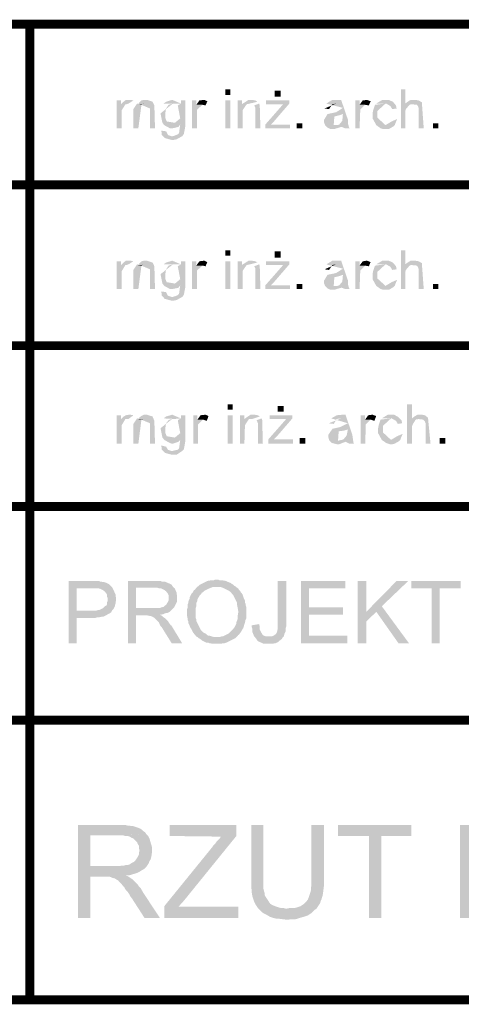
# Model space of a CAD drawing. Header units: millimetres. Extents: x -14047 to 49934, y -21523 to 14989.
# Tile 199 of 201: x 13707 to 13770, y 2706 to 2847. Entities that reach past the tile are written whole.
import ezdxf

# ---------------------------------------------------------------- set-up
doc = ezdxf.new("R2010")
doc.units = ezdxf.units.MM
doc.linetypes.add('ACAD_ISO02W100', pattern=[15, 12, -3])
doc.layers.add('A_PPOŻ', color=1, linetype='ACAD_ISO02W100', lineweight=30, true_color=0xff0000)
doc.layers.add('H', color=7, linetype='Continuous')
doc.layers.add('P', color=7, linetype='Continuous')

# ---------------------------------------------------------------- blocks, each defined once
blk = doc.blocks.new('PODKŁAD')
at = {"layer": 'H', "linetype": 'Continuous'}
for points in [[(16776.36, 5211.34), (16776.36, 5212.14), (16777.07, 5212.14), (16777.07, 5211.34)], [(16783.42, 5211.08), (16783.42, 5211.96), (16784.3, 5211.96), (16784.3, 5211.08)], [(16801.49, 5206.58), (16801.49, 5212.14), (16802.11, 5212.14), (16802.11, 5210.11), (16803.17, 5210.11), (16802.73, 5209.93), (16802.2, 5209.31), (16802.11, 5208.96), (16802.11, 5206.58)], [(16760.84, 5206.58), (16760.84, 5210.55), (16761.46, 5210.55), (16761.46, 5210.02), (16762.08, 5210.02), (16761.55, 5209.14), (16761.55, 5208.87), (16761.55, 5206.58)], [(16762.08, 5210.02), (16761.46, 5210.02), (16761.81, 5210.37), (16762.16, 5210.64), (16762.6, 5210.64), (16762.78, 5210.64), (16763.22, 5210.55), (16762.52, 5210.11), (16762.25, 5210.02)], [(16763.22, 5206.58), (16763.22, 5209.31), (16763.75, 5210.11), (16764.37, 5209.93), (16763.93, 5206.58)], [(16764.37, 5209.93), (16763.84, 5209.93), (16764.9, 5210.11), (16764.46, 5210.02)], [(16765.6, 5206.58), (16765.6, 5209.4), (16763.93, 5210.11), (16764.37, 5210.55), (16764.72, 5210.64), (16764.99, 5210.64), (16765.16, 5210.64), (16765.96, 5210.37), (16766.22, 5209.84), (16766.31, 5206.58)], [(16768.69, 5206.58), (16768.43, 5206.58), (16767.63, 5207.02), (16767.37, 5207.37), (16767.1, 5208.7), (16768.87, 5210.11), (16768.25, 5209.93), (16767.9, 5209.4), (16767.81, 5208.87), (16767.81, 5208.43), (16767.81, 5207.99), (16767.98, 5207.55), (16770.63, 5207.11), (16769.92, 5207.11), (16769.66, 5206.76), (16768.87, 5206.58)], [(16769.13, 5210.11), (16767.54, 5210.11), (16767.9, 5210.37), (16768.78, 5210.64), (16770.01, 5210.11)], [(16770.63, 5207.11), (16768.87, 5207.11), (16769.92, 5207.99), (16769.57, 5209.84), (16770.01, 5210.11), (16770.01, 5210.55), (16770.63, 5210.55)], [(16771.6, 5206.58), (16771.6, 5210.55), (16772.22, 5210.55), (16772.22, 5209.93), (16773.1, 5209.93), (16772.31, 5209.22), (16772.31, 5208.96), (16772.31, 5206.58)], [(16773.54, 5209.84), (16773.1, 5209.93), (16772.22, 5209.93), (16772.66, 5210.55), (16773.36, 5210.64), (16773.72, 5210.46), (16773.81, 5210.46)], [(16776.36, 5206.58), (16776.36, 5210.55), (16777.07, 5210.55), (16777.07, 5206.58)], [(16778.13, 5206.58), (16778.13, 5210.55), (16778.74, 5210.55), (16778.74, 5210.02), (16779.36, 5209.93), (16778.83, 5209.14), (16778.83, 5206.58)], [(16779.36, 5209.93), (16778.74, 5210.02), (16779.71, 5210.64), (16779.98, 5210.64), (16780.16, 5210.64), (16780.68, 5210.55), (16780.95, 5210.37), (16779.89, 5210.11), (16779.45, 5210.02)], [(16780.68, 5206.58), (16780.68, 5209.14), (16780.68, 5209.49), (16780.51, 5209.84), (16781.21, 5210.11), (16781.3, 5209.84), (16781.39, 5206.58)], [(16782.1, 5206.58), (16782.1, 5207.11), (16784.65, 5210.02), (16785.53, 5210.11), (16783.33, 5207.55), (16782.89, 5207.11)], [(16782.18, 5210.02), (16782.18, 5210.55), (16785.53, 5210.55), (16785.53, 5210.11), (16784.65, 5210.02), (16784.21, 5210.02), (16784.04, 5210.02)], [(16791.26, 5209.31), (16790.56, 5209.4), (16792.23, 5210.11), (16791.7, 5210.02), (16791.26, 5209.4)], [(16793.47, 5206.58), (16792.41, 5207.02), (16792.67, 5207.11), (16793.11, 5207.64), (16793.2, 5208.61), (16791, 5208.61), (16792.23, 5208.87), (16793.2, 5209.49), (16790.82, 5210.11), (16791.7, 5210.64), (16792.5, 5210.64), (16792.94, 5210.64), (16793.91, 5207.81), (16793.91, 5207.28), (16794.08, 5206.67), (16794.17, 5206.58)], [(16794.97, 5206.58), (16794.97, 5210.55), (16795.58, 5210.55), (16795.58, 5209.93), (16796.38, 5209.93), (16795.67, 5209.22), (16795.67, 5208.96), (16795.58, 5206.58)], [(16796.91, 5209.84), (16796.38, 5209.93), (16795.58, 5209.93), (16796.03, 5210.55), (16796.64, 5210.64), (16797.08, 5210.46), (16797.17, 5210.46)], [(16797.97, 5207.02), (16797.44, 5207.99), (16797.44, 5208.7), (16797.52, 5209.14), (16797.79, 5209.93), (16799.29, 5210.11), (16798.14, 5209.05), (16798.14, 5208.43), (16798.14, 5208.08), (16799.29, 5207.02)], [(16800.26, 5209.31), (16799.99, 5209.75), (16799.38, 5210.11), (16797.97, 5210.11), (16798.85, 5210.64), (16799.46, 5210.64), (16799.73, 5210.64), (16800.35, 5210.37), (16800.79, 5209.84), (16800.88, 5209.4)], [(16804.05, 5206.58), (16804.05, 5209.14), (16804.05, 5209.4), (16803.96, 5209.67), (16803.79, 5209.93), (16802.11, 5210.11), (16802.46, 5210.37), (16802.9, 5210.64), (16803.52, 5210.64), (16804.05, 5210.55), (16804.49, 5210.28), (16804.76, 5206.58)], [(16790.65, 5207.02), (16790.47, 5207.46), (16790.47, 5207.73), (16791, 5208.61), (16793.2, 5208.61), (16792.67, 5208.43), (16791.97, 5208.25), (16791.88, 5207.02)], [(16770.19, 5205.43), (16768.78, 5205.43), (16769.13, 5205.52), (16769.57, 5205.7), (16769.75, 5205.87), (16769.92, 5207.11), (16770.63, 5207.11), (16770.63, 5206.76), (16770.45, 5205.79), (16770.28, 5205.52)], [(16782.1, 5206.58), (16782.89, 5207.11), (16785.62, 5207.11), (16785.62, 5206.58)], [(16786.59, 5206.58), (16786.59, 5207.28), (16787.38, 5207.28), (16787.38, 5206.58)], [(16791.62, 5206.49), (16791.35, 5206.49), (16791, 5206.67), (16790.65, 5207.02), (16791.97, 5207.02), (16792.41, 5207.02), (16793.29, 5207.02), (16792.94, 5206.76), (16792.06, 5206.49)], [(16799.11, 5206.49), (16798.85, 5206.49), (16798.58, 5206.58), (16797.97, 5207.02), (16799.29, 5207.02), (16800.17, 5207.55), (16800.96, 5207.9), (16800.7, 5207.28), (16800.61, 5207.02), (16800.43, 5206.84), (16799.82, 5206.49), (16799.46, 5206.49)], [(16806.08, 5206.58), (16806.08, 5207.28), (16806.87, 5207.28), (16806.87, 5206.58)], [(16768.69, 5204.9), (16767.72, 5205.17), (16767.28, 5205.61), (16767.28, 5205.87), (16767.19, 5206.23), (16767.9, 5206.14), (16768.16, 5205.61), (16768.69, 5205.43), (16770.19, 5205.43), (16769.4, 5204.99), (16768.95, 5204.9)], [(16776.36, 5188.32), (16776.36, 5189.12), (16777.07, 5189.12), (16777.07, 5188.32)], [(16783.42, 5188.06), (16783.42, 5188.94), (16784.3, 5188.94), (16784.3, 5188.06)], [(16801.49, 5183.57), (16801.49, 5189.12), (16802.11, 5189.12), (16802.11, 5187.09), (16803.17, 5187.09), (16802.73, 5186.91), (16802.2, 5186.29), (16802.11, 5185.94), (16802.11, 5183.57)], [(16760.84, 5183.57), (16760.84, 5187.53), (16761.46, 5187.53), (16761.46, 5187), (16762.08, 5187), (16761.55, 5186.12), (16761.55, 5185.85), (16761.55, 5183.57)], [(16762.08, 5187), (16761.46, 5187), (16761.81, 5187.35), (16762.16, 5187.62), (16762.6, 5187.62), (16762.78, 5187.62), (16763.22, 5187.53), (16762.52, 5187.09), (16762.25, 5187)], [(16763.22, 5183.57), (16763.22, 5186.29), (16763.75, 5187.09), (16764.37, 5186.91), (16763.93, 5183.57)], [(16764.37, 5186.91), (16763.84, 5186.91), (16764.9, 5187.09), (16764.46, 5187)], [(16765.6, 5183.57), (16765.6, 5186.38), (16763.93, 5187.09), (16764.37, 5187.53), (16764.72, 5187.62), (16764.99, 5187.62), (16765.16, 5187.62), (16765.96, 5187.35), (16766.22, 5186.82), (16766.31, 5183.57)], [(16768.69, 5183.57), (16768.43, 5183.57), (16767.63, 5184.01), (16767.37, 5184.36), (16767.1, 5185.68), (16768.87, 5187.09), (16768.25, 5186.91), (16767.9, 5186.38), (16767.81, 5185.85), (16767.81, 5185.41), (16767.81, 5184.97), (16767.98, 5184.54), (16770.63, 5184.09), (16769.92, 5184.09), (16769.66, 5183.74), (16768.87, 5183.57)], [(16769.13, 5187.09), (16767.54, 5187.09), (16767.9, 5187.35), (16768.78, 5187.62), (16770.01, 5187.09)], [(16770.63, 5184.09), (16768.87, 5184.09), (16769.92, 5184.97), (16769.57, 5186.82), (16770.01, 5187.09), (16770.01, 5187.53), (16770.63, 5187.53)], [(16771.6, 5183.57), (16771.6, 5187.53), (16772.22, 5187.53), (16772.22, 5186.91), (16773.1, 5186.91), (16772.31, 5186.21), (16772.31, 5185.94), (16772.31, 5183.57)], [(16773.54, 5186.82), (16773.1, 5186.91), (16772.22, 5186.91), (16772.66, 5187.53), (16773.36, 5187.62), (16773.72, 5187.44), (16773.81, 5187.44)], [(16776.36, 5183.57), (16776.36, 5187.53), (16777.07, 5187.53), (16777.07, 5183.57)], [(16778.13, 5183.57), (16778.13, 5187.53), (16778.74, 5187.53), (16778.74, 5187), (16779.36, 5186.91), (16778.83, 5186.12), (16778.83, 5183.57)], [(16779.36, 5186.91), (16778.74, 5187), (16779.71, 5187.62), (16779.98, 5187.62), (16780.16, 5187.62), (16780.68, 5187.53), (16780.95, 5187.35), (16779.89, 5187.09), (16779.45, 5187)], [(16780.68, 5183.57), (16780.68, 5186.12), (16780.68, 5186.47), (16780.51, 5186.82), (16781.21, 5187.09), (16781.3, 5186.82), (16781.39, 5183.57)], [(16782.1, 5183.57), (16782.1, 5184.09), (16784.65, 5187), (16785.53, 5187.09), (16783.33, 5184.54), (16782.89, 5184.09)], [(16782.18, 5187), (16782.18, 5187.53), (16785.53, 5187.53), (16785.53, 5187.09), (16784.65, 5187), (16784.21, 5187), (16784.04, 5187)], [(16791.26, 5186.29), (16790.56, 5186.38), (16792.23, 5187.09), (16791.7, 5187), (16791.26, 5186.38)], [(16793.47, 5183.57), (16792.41, 5184.01), (16792.67, 5184.09), (16793.11, 5184.62), (16793.2, 5185.59), (16791, 5185.59), (16792.23, 5185.85), (16793.2, 5186.47), (16790.82, 5187.09), (16791.7, 5187.62), (16792.5, 5187.62), (16792.94, 5187.62), (16793.91, 5184.8), (16793.91, 5184.27), (16794.08, 5183.65), (16794.17, 5183.57)], [(16794.97, 5183.57), (16794.97, 5187.53), (16795.58, 5187.53), (16795.58, 5186.91), (16796.38, 5186.91), (16795.67, 5186.21), (16795.67, 5185.94), (16795.58, 5183.57)], [(16796.91, 5186.82), (16796.38, 5186.91), (16795.58, 5186.91), (16796.03, 5187.53), (16796.64, 5187.62), (16797.08, 5187.44), (16797.17, 5187.44)], [(16797.97, 5184.01), (16797.44, 5184.97), (16797.44, 5185.68), (16797.52, 5186.12), (16797.79, 5186.91), (16799.29, 5187.09), (16798.14, 5186.03), (16798.14, 5185.41), (16798.14, 5185.06), (16799.29, 5184.01)], [(16800.26, 5186.29), (16799.99, 5186.74), (16799.38, 5187.09), (16797.97, 5187.09), (16798.85, 5187.62), (16799.46, 5187.62), (16799.73, 5187.62), (16800.35, 5187.35), (16800.79, 5186.82), (16800.88, 5186.38)], [(16804.05, 5183.57), (16804.05, 5186.12), (16804.05, 5186.38), (16803.96, 5186.65), (16803.79, 5186.91), (16802.11, 5187.09), (16802.46, 5187.35), (16802.9, 5187.62), (16803.52, 5187.62), (16804.05, 5187.53), (16804.49, 5187.26), (16804.76, 5183.57)], [(16790.65, 5184.01), (16790.47, 5184.45), (16790.47, 5184.71), (16791, 5185.59), (16793.2, 5185.59), (16792.67, 5185.41), (16791.97, 5185.24), (16791.88, 5184.01)], [(16786.59, 5183.57), (16786.59, 5184.27), (16787.38, 5184.27), (16787.38, 5183.57)], [(16799.11, 5183.48), (16798.85, 5183.48), (16798.58, 5183.57), (16797.97, 5184.01), (16799.29, 5184.01), (16800.17, 5184.54), (16800.96, 5184.88), (16800.7, 5184.27), (16800.61, 5184.01), (16800.43, 5183.83), (16799.82, 5183.48), (16799.46, 5183.48)], [(16806.08, 5183.57), (16806.08, 5184.27), (16806.87, 5184.27), (16806.87, 5183.57)], [(16768.69, 5181.89), (16767.72, 5182.15), (16767.28, 5182.6), (16767.28, 5182.86), (16767.19, 5183.21), (16767.9, 5183.12), (16768.16, 5182.6), (16768.69, 5182.42), (16770.19, 5182.42), (16769.4, 5181.98), (16768.95, 5181.89)], [(16770.19, 5182.42), (16768.78, 5182.42), (16769.13, 5182.51), (16769.57, 5182.68), (16769.75, 5182.86), (16769.92, 5184.09), (16770.63, 5184.09), (16770.63, 5183.74), (16770.45, 5182.77), (16770.28, 5182.51)], [(16782.1, 5183.57), (16782.89, 5184.09), (16785.62, 5184.09), (16785.62, 5183.57)], [(16791.62, 5183.48), (16791.35, 5183.48), (16791, 5183.65), (16790.65, 5184.01), (16791.97, 5184.01), (16792.41, 5184.01), (16793.29, 5184.01), (16792.94, 5183.74), (16792.06, 5183.48)], [(16776.72, 5166.28), (16776.72, 5167.07), (16777.42, 5167.07), (16777.42, 5166.28)], [(16783.86, 5166.01), (16783.86, 5166.81), (16784.74, 5166.81), (16784.74, 5166.01)], [(16802.38, 5161.43), (16802.38, 5167.07), (16803.08, 5167.07), (16803.08, 5165.04), (16804.14, 5164.96), (16803.61, 5164.87), (16803.17, 5164.16), (16803.08, 5163.9), (16803.08, 5161.43)], [(16760.84, 5161.43), (16760.84, 5165.49), (16761.46, 5165.49), (16761.46, 5164.96), (16762.08, 5164.96), (16761.55, 5164.07), (16761.55, 5163.81), (16761.55, 5161.43)], [(16762.08, 5164.96), (16761.46, 5164.96), (16761.81, 5165.31), (16762.16, 5165.49), (16762.6, 5165.57), (16762.78, 5165.57), (16763.22, 5165.49), (16762.52, 5164.96), (16762.25, 5164.96)], [(16763.22, 5161.43), (16763.22, 5164.25), (16763.75, 5165.04), (16764.37, 5164.87), (16763.93, 5161.43)], [(16764.37, 5164.87), (16763.84, 5164.87), (16764.9, 5164.96), (16764.46, 5164.96)], [(16765.6, 5161.43), (16765.6, 5164.34), (16763.93, 5165.04), (16764.37, 5165.4), (16764.72, 5165.57), (16764.99, 5165.57), (16765.16, 5165.57), (16765.96, 5165.31), (16766.22, 5164.69), (16766.31, 5161.43)], [(16768.69, 5161.43), (16768.43, 5161.52), (16767.63, 5161.96), (16767.37, 5162.31), (16767.1, 5163.63), (16768.87, 5165.04), (16768.25, 5164.78), (16767.9, 5164.34), (16767.81, 5163.81), (16767.81, 5163.37), (16767.81, 5162.93), (16767.98, 5162.49), (16770.63, 5162.05), (16769.92, 5161.96), (16769.66, 5161.69), (16768.87, 5161.43)], [(16769.13, 5164.96), (16767.54, 5165.04), (16767.9, 5165.31), (16768.78, 5165.57), (16770.01, 5165.04)], [(16770.63, 5162.05), (16768.87, 5162.05), (16769.92, 5162.93), (16769.57, 5164.78), (16770.01, 5165.04), (16770.01, 5165.49), (16770.63, 5165.49)], [(16771.78, 5161.43), (16771.78, 5165.49), (16772.39, 5165.49), (16772.39, 5164.87), (16773.19, 5164.87), (16772.48, 5164.16), (16772.48, 5163.81), (16772.48, 5161.43)], [(16773.72, 5164.69), (16773.19, 5164.87), (16772.39, 5164.87), (16772.83, 5165.49), (16773.54, 5165.57), (16773.89, 5165.4), (16773.98, 5165.4)], [(16776.72, 5161.43), (16776.72, 5165.49), (16777.42, 5165.49), (16777.42, 5161.43)], [(16778.48, 5161.43), (16778.48, 5165.49), (16779.1, 5165.49), (16779.1, 5164.96), (16779.71, 5164.87), (16779.18, 5164.07), (16779.1, 5161.43)], [(16779.71, 5164.87), (16779.1, 5164.96), (16779.98, 5165.57), (16780.24, 5165.57), (16780.51, 5165.57), (16781.04, 5165.49), (16781.3, 5165.31), (16780.24, 5164.96), (16779.8, 5164.96)], [(16781.04, 5161.43), (16781.04, 5164.07), (16781.04, 5164.34), (16780.86, 5164.78), (16781.57, 5165.04), (16781.65, 5164.78), (16781.74, 5161.43)], [(16782.54, 5161.43), (16782.54, 5162.05), (16785.09, 5164.96), (16785.97, 5165.04), (16783.77, 5162.49), (16783.33, 5162.05)], [(16782.71, 5164.96), (16782.71, 5165.49), (16785.97, 5165.49), (16785.97, 5165.04), (16785.09, 5164.96), (16784.65, 5164.96), (16784.56, 5164.96)], [(16791.88, 5164.25), (16791.17, 5164.34), (16792.94, 5165.04), (16792.32, 5164.96)], [(16794.08, 5161.43), (16793.03, 5161.96), (16793.29, 5162.05), (16793.73, 5162.58), (16793.91, 5163.46), (16791.7, 5163.55), (16792.85, 5163.81), (16793.91, 5164.34), (16791.53, 5165.04), (16792.32, 5165.49), (16793.2, 5165.57), (16793.56, 5165.57), (16794.53, 5162.75), (16794.61, 5162.22), (16794.7, 5161.6), (16794.79, 5161.43)], [(16795.76, 5161.43), (16795.76, 5165.49), (16796.38, 5165.49), (16796.38, 5164.87), (16797.17, 5164.87), (16796.47, 5164.16), (16796.47, 5163.81), (16796.38, 5161.43)], [(16797.7, 5164.69), (16797.17, 5164.87), (16796.38, 5164.87), (16796.82, 5165.49), (16797.44, 5165.57), (16797.88, 5165.4), (16797.97, 5165.4)], [(16798.76, 5161.96), (16798.23, 5162.93), (16798.23, 5163.63), (16798.32, 5164.07), (16798.58, 5164.87), (16800.08, 5165.04), (16798.94, 5163.99), (16798.94, 5163.28), (16798.94, 5163.02), (16800.08, 5161.96)], [(16801.05, 5164.25), (16800.79, 5164.69), (16800.17, 5165.04), (16798.76, 5165.04), (16799.64, 5165.57), (16800.26, 5165.57), (16800.52, 5165.57), (16801.14, 5165.22), (16801.58, 5164.78), (16801.67, 5164.34)], [(16805.02, 5161.43), (16805.02, 5163.99), (16805.02, 5164.34), (16804.93, 5164.6), (16804.67, 5164.87), (16803.08, 5165.04), (16803.43, 5165.31), (16803.87, 5165.57), (16804.49, 5165.57), (16804.93, 5165.49), (16805.37, 5165.13), (16805.73, 5161.43)], [(16791.26, 5161.87), (16791.09, 5162.4), (16791.09, 5162.66), (16791.7, 5163.55), (16793.91, 5163.46), (16793.29, 5163.28), (16792.59, 5163.19), (16792.5, 5161.87)], [(16770.19, 5160.37), (16768.78, 5160.37), (16769.13, 5160.46), (16769.57, 5160.55), (16769.75, 5160.72), (16769.92, 5161.96), (16770.63, 5162.05), (16770.63, 5161.69), (16770.45, 5160.63), (16770.28, 5160.46)], [(16782.54, 5161.43), (16783.33, 5162.05), (16786.06, 5162.05), (16786.06, 5161.43)], [(16787.03, 5161.43), (16787.03, 5162.22), (16787.82, 5162.22), (16787.82, 5161.43)], [(16792.32, 5161.34), (16791.97, 5161.43), (16791.62, 5161.52), (16791.26, 5161.87), (16792.59, 5161.87), (16793.03, 5161.96), (16793.91, 5161.96), (16793.56, 5161.69), (16792.67, 5161.34)], [(16799.91, 5161.34), (16799.64, 5161.43), (16799.38, 5161.52), (16798.76, 5161.96), (16800.08, 5161.96), (16800.96, 5162.49), (16801.76, 5162.84), (16801.49, 5162.22), (16801.4, 5161.96), (16801.23, 5161.78), (16800.61, 5161.43), (16800.26, 5161.34)], [(16807.05, 5161.43), (16807.05, 5162.22), (16807.84, 5162.22), (16807.84, 5161.43)], [(16768.69, 5159.84), (16767.72, 5160.11), (16767.28, 5160.55), (16767.28, 5160.81), (16767.19, 5161.16), (16767.9, 5160.99), (16768.16, 5160.55), (16768.69, 5160.37), (16770.19, 5160.37), (16769.4, 5159.84), (16768.95, 5159.84)], [(16772.39, 5133.74), (16772.22, 5133.83), (16771.78, 5134.36), (16771.69, 5134.53), (16771.6, 5134.71), (16771.51, 5134.89), (16771.34, 5135.15), (16771.25, 5135.42), (16771.16, 5135.59), (16771.07, 5135.77), (16771.07, 5136.03), (16770.98, 5136.21), (16770.98, 5136.39), (16770.89, 5136.83), (16770.89, 5137.09), (16770.89, 5137.44), (16770.89, 5137.71), (16770.98, 5137.97), (16770.98, 5138.15), (16770.98, 5138.41), (16771.07, 5138.59), (16771.07, 5138.77), (16771.16, 5139.03), (16771.25, 5139.21), (16771.25, 5139.38), (16771.51, 5139.91), (16771.69, 5140.09), (16771.78, 5140.27), (16771.86, 5140.44), (16772.04, 5140.53), (16772.22, 5140.8), (16772.39, 5140.97), (16772.57, 5141.06), (16772.75, 5141.24), (16772.92, 5141.33), (16773.1, 5141.41), (16773.28, 5141.5), (16773.45, 5141.59), (16773.63, 5141.68), (16773.81, 5141.77), (16774.25, 5141.85), (16774.42, 5141.85), (16774.69, 5141.85), (16774.86, 5141.94), (16775.39, 5141.94), (16775.57, 5141.85), (16775.83, 5141.85), (16776.01, 5141.85), (16776.45, 5141.77), (16776.63, 5141.68), (16777.07, 5141.5), (16777.24, 5141.41), (16777.33, 5141.33), (16777.51, 5141.24), (16777.69, 5141.06), (16777.86, 5140.97), (16775.13, 5140.88), (16774.95, 5140.88), (16774.69, 5140.88), (16774.51, 5140.88), (16774.33, 5140.8), (16773.89, 5140.62), (16773.72, 5140.53), (16773.36, 5140.36), (16773.19, 5140.18), (16773.01, 5140.09), (16772.92, 5139.91), (16772.66, 5139.65), (16772.57, 5139.47), (16772.39, 5139.12), (16772.39, 5138.94), (16772.31, 5138.77), (16772.22, 5138.59), (16772.22, 5138.33), (16772.22, 5138.15), (16772.13, 5137.89), (16772.13, 5137.62), (16772.13, 5137.36), (16772.13, 5136.74), (16772.13, 5136.47), (16772.22, 5136.3), (16772.22, 5136.03), (16772.31, 5135.86), (16772.48, 5135.5), (16772.57, 5135.33), (16772.66, 5135.15), (16772.75, 5134.98), (16772.83, 5134.8), (16773.1, 5134.53), (16773.28, 5134.36), (16773.45, 5134.27), (16773.63, 5134.18), (16773.81, 5134.01), (16773.98, 5133.92), (16774.16, 5133.92), (16774.42, 5133.83), (16774.78, 5133.74), (16775.04, 5133.74), (16775.13, 5133.74)], [(16753.96, 5132.86), (16753.96, 5141.77), (16757.31, 5141.77), (16757.58, 5141.77), (16757.84, 5141.77), (16758.02, 5141.77), (16758.28, 5141.77), (16758.46, 5141.68), (16759.08, 5141.59), (16759.34, 5141.5), (16759.52, 5141.41), (16759.69, 5141.33), (16759.87, 5141.15), (16760.05, 5140.97), (16760.22, 5140.8), (16757.4, 5140.71), (16755.11, 5140.71), (16755.11, 5137.53), (16760.13, 5137.44), (16760.05, 5137.27), (16759.43, 5136.92), (16758.9, 5136.65), (16758.72, 5136.65), (16758.28, 5136.56), (16758.02, 5136.56), (16757.75, 5136.47), (16757.49, 5136.47), (16755.11, 5136.47), (16755.11, 5132.86)], [(16760.13, 5137.44), (16755.11, 5137.53), (16757.67, 5137.53), (16757.93, 5137.53), (16758.19, 5137.62), (16758.37, 5137.62), (16758.55, 5137.71), (16758.72, 5137.8), (16758.9, 5137.89), (16759.16, 5138.15), (16759.34, 5138.24), (16759.43, 5138.41), (16759.43, 5138.68), (16759.52, 5138.86), (16759.52, 5139.12), (16759.52, 5139.38), (16759.43, 5139.56), (16759.43, 5139.83), (16759.34, 5140), (16759.08, 5140.27), (16758.9, 5140.44), (16758.72, 5140.53), (16758.55, 5140.62), (16758.19, 5140.71), (16758.02, 5140.71), (16757.75, 5140.71), (16757.4, 5140.71), (16760.22, 5140.8), (16760.31, 5140.62), (16760.4, 5140.44), (16760.58, 5140), (16760.66, 5139.83), (16760.66, 5139.56), (16760.75, 5139.38), (16760.75, 5139.21), (16760.75, 5138.94), (16760.66, 5138.77), (16760.66, 5138.5), (16760.58, 5138.33), (16760.58, 5138.15), (16760.49, 5137.97), (16760.4, 5137.8), (16760.22, 5137.62)], [(16762.43, 5132.86), (16762.43, 5141.77), (16766.31, 5141.77), (16766.57, 5141.77), (16766.84, 5141.77), (16767.1, 5141.77), (16767.28, 5141.68), (16767.54, 5141.68), (16767.72, 5141.68), (16767.9, 5141.59), (16768.34, 5141.41), (16768.51, 5141.33), (16768.69, 5141.24), (16768.78, 5141.06), (16768.95, 5140.88), (16766.4, 5140.8), (16763.57, 5140.8), (16763.57, 5137.89), (16768.87, 5137.8), (16768.6, 5137.53), (16768.43, 5137.36), (16768.25, 5137.27), (16768.07, 5137.18), (16767.9, 5137.18), (16767.63, 5137.09), (16767.46, 5137), (16767.01, 5136.92), (16764.9, 5136.83), (16763.57, 5136.83), (16763.57, 5132.86)], [(16768.87, 5137.8), (16763.57, 5137.89), (16766.31, 5137.89), (16766.57, 5137.89), (16766.84, 5137.89), (16767.01, 5137.89), (16767.19, 5137.97), (16767.54, 5138.06), (16767.72, 5138.24), (16767.9, 5138.33), (16767.98, 5138.5), (16768.16, 5138.77), (16768.25, 5138.94), (16768.25, 5139.12), (16768.25, 5139.56), (16768.25, 5139.74), (16768.16, 5139.91), (16768.07, 5140.09), (16767.9, 5140.27), (16767.72, 5140.44), (16767.54, 5140.53), (16767.37, 5140.62), (16767.19, 5140.71), (16766.93, 5140.71), (16766.66, 5140.8), (16766.4, 5140.8), (16768.95, 5140.88), (16769.13, 5140.71), (16769.22, 5140.53), (16769.31, 5140.27), (16769.4, 5140.09), (16769.4, 5139.91), (16769.48, 5139.65), (16769.48, 5139.47), (16769.48, 5139.12), (16769.48, 5138.86), (16769.31, 5138.5), (16769.22, 5138.33), (16769.13, 5138.15), (16769.04, 5137.97)], [(16775.13, 5132.77), (16774.95, 5132.77), (16774.51, 5132.77), (16774.25, 5132.86), (16774.07, 5132.86), (16773.89, 5132.95), (16773.63, 5132.95), (16773.1, 5133.21), (16772.75, 5133.48), (16772.57, 5133.56), (16772.39, 5133.74), (16775.13, 5133.74), (16775.39, 5133.74), (16775.57, 5133.74), (16775.83, 5133.83), (16776.01, 5133.83), (16776.19, 5133.92), (16776.36, 5134.01), (16776.54, 5134.09), (16776.72, 5134.18), (16776.89, 5134.27), (16777.07, 5134.45), (16777.24, 5134.62), (16777.42, 5134.8), (16777.69, 5135.15), (16777.86, 5135.5), (16777.95, 5135.68), (16777.95, 5135.86), (16778.13, 5136.3), (16778.13, 5136.47), (16778.13, 5136.74), (16778.21, 5137.18), (16778.21, 5137.53), (16778.13, 5137.97), (16778.04, 5138.41), (16778.04, 5138.68), (16777.95, 5138.86), (16777.86, 5139.03), (16777.77, 5139.21), (16777.69, 5139.38), (16777.6, 5139.56), (16777.51, 5139.74), (16777.33, 5139.91), (16777.24, 5140.09), (16776.89, 5140.36), (16776.54, 5140.53), (16776.19, 5140.71), (16776.01, 5140.8), (16775.75, 5140.88), (16775.57, 5140.88), (16775.3, 5140.88), (16775.13, 5140.88), (16777.86, 5140.97), (16778.04, 5140.8), (16778.21, 5140.71), (16778.3, 5140.53), (16778.48, 5140.36), (16778.57, 5140.18), (16778.74, 5140), (16778.83, 5139.83), (16779.01, 5139.3), (16779.1, 5139.12), (16779.18, 5138.94), (16779.18, 5138.68), (16779.27, 5138.5), (16779.27, 5138.33), (16779.36, 5138.06), (16779.36, 5137.89), (16779.36, 5137.62), (16779.36, 5137.44), (16779.36, 5137.09), (16779.36, 5136.83), (16779.36, 5136.65), (16779.36, 5136.39), (16779.27, 5136.21), (16779.18, 5135.77), (16779.1, 5135.59), (16779.01, 5135.24), (16778.92, 5134.98), (16778.74, 5134.71), (16778.66, 5134.53), (16778.39, 5134.18), (16778.21, 5134.01), (16778.04, 5133.83), (16777.95, 5133.74), (16777.77, 5133.56), (16777.6, 5133.48), (16777.42, 5133.39), (16777.07, 5133.21), (16776.72, 5133.03), (16776.54, 5132.95), (16776.27, 5132.86), (16776.1, 5132.86), (16775.66, 5132.77), (16775.48, 5132.77), (16775.22, 5132.77)], [(16782.54, 5132.77), (16782.36, 5132.77), (16782.1, 5132.77), (16781.92, 5132.77), (16781.65, 5132.86), (16781.48, 5132.95), (16781.3, 5133.03), (16780.95, 5133.21), (16780.86, 5133.39), (16780.6, 5133.74), (16782.54, 5133.83), (16782.8, 5133.83), (16782.98, 5133.83), (16783.24, 5133.92), (16783.51, 5134.09), (16783.68, 5134.27), (16783.77, 5134.45), (16783.86, 5134.89), (16783.86, 5135.06), (16783.86, 5135.33), (16783.86, 5141.77), (16785.09, 5141.77), (16785.09, 5135.68), (16785.09, 5135.42), (16785.09, 5135.24), (16785, 5134.98), (16785, 5134.71), (16785, 5134.53), (16784.82, 5134.18), (16784.74, 5133.83), (16784.56, 5133.65), (16784.48, 5133.48), (16784.12, 5133.21), (16783.95, 5133.03), (16783.77, 5132.95), (16783.59, 5132.86), (16783.42, 5132.86), (16783.15, 5132.77), (16782.98, 5132.77), (16782.71, 5132.77)], [(16787.21, 5132.86), (16787.21, 5141.77), (16793.56, 5141.77), (16793.56, 5140.71), (16788.35, 5140.71), (16788.35, 5137.97), (16793.2, 5137.97), (16793.2, 5136.92), (16788.35, 5136.92), (16788.35, 5133.92), (16793.82, 5133.92), (16793.82, 5132.86)], [(16795.32, 5132.86), (16795.32, 5141.77), (16796.55, 5141.77), (16796.55, 5132.86)], [(16796.55, 5135.95), (16796.55, 5137.36), (16800.88, 5141.77), (16802.55, 5141.77), (16798.76, 5138.15), (16797.97, 5137.36)], [(16805.9, 5132.86), (16805.9, 5140.71), (16802.99, 5140.71), (16802.99, 5141.77), (16810.05, 5141.77), (16810.05, 5140.71), (16807.05, 5140.71), (16807.05, 5132.86)], [(16801.14, 5132.86), (16797.97, 5137.36), (16798.76, 5138.15), (16802.64, 5132.86)], [(16768.69, 5132.86), (16767.54, 5134.71), (16767.28, 5135.15), (16767.1, 5135.33), (16767.01, 5135.5), (16766.93, 5135.68), (16766.84, 5135.86), (16766.57, 5136.12), (16766.4, 5136.3), (16766.22, 5136.47), (16765.96, 5136.65), (16765.69, 5136.74), (16765.25, 5136.83), (16764.9, 5136.83), (16767.01, 5136.92), (16767.19, 5136.83), (16767.37, 5136.74), (16767.54, 5136.56), (16767.81, 5136.39), (16767.98, 5136.21), (16768.16, 5136.03), (16768.25, 5135.86), (16768.51, 5135.5), (16768.69, 5135.33), (16770.19, 5132.86)], [(16780.6, 5133.74), (16780.51, 5133.83), (16780.42, 5134.01), (16780.33, 5134.27), (16780.24, 5134.45), (16780.24, 5134.62), (16780.24, 5134.89), (16780.16, 5135.15), (16780.16, 5135.42), (16781.21, 5135.59), (16781.3, 5135.24), (16781.3, 5134.98), (16781.3, 5134.8), (16781.39, 5134.62), (16781.48, 5134.45), (16781.74, 5134.01), (16781.92, 5133.92), (16782.18, 5133.83), (16782.36, 5133.83), (16782.54, 5133.83)], [(16755.28, 5093.53), (16755.28, 5106.85), (16761.19, 5106.85), (16761.55, 5106.85), (16761.99, 5106.85), (16762.34, 5106.76), (16762.6, 5106.76), (16762.96, 5106.67), (16763.22, 5106.67), (16763.49, 5106.58), (16763.75, 5106.49), (16764.19, 5106.32), (16764.46, 5106.14), (16764.63, 5105.96), (16764.9, 5105.79), (16765.07, 5105.52), (16761.19, 5105.35), (16757.05, 5105.35), (16757.05, 5100.94), (16765.07, 5100.85), (16764.81, 5100.58), (16764.54, 5100.41), (16764.37, 5100.32), (16764.1, 5100.14), (16763.75, 5099.97), (16763.49, 5099.88), (16763.13, 5099.79), (16762.87, 5099.7), (16762.52, 5099.61), (16762.16, 5099.61), (16759.08, 5099.44), (16757.05, 5099.44), (16757.05, 5093.53)], [(16767.63, 5093.53), (16767.63, 5095.2), (16774.51, 5103.67), (16774.69, 5103.94), (16774.95, 5104.2), (16775.13, 5104.46), (16775.39, 5104.73), (16775.57, 5104.91), (16775.75, 5105.17), (16768.43, 5105.26), (16768.43, 5106.85), (16777.95, 5106.85), (16777.95, 5105.26), (16770.45, 5096), (16769.66, 5095.12), (16778.21, 5095.12), (16778.21, 5093.53)], [(16781.21, 5094.76), (16781.04, 5094.94), (16780.86, 5095.2), (16780.68, 5095.47), (16780.51, 5095.82), (16780.42, 5096.09), (16780.33, 5096.35), (16780.24, 5096.62), (16780.16, 5097.14), (16780.16, 5097.5), (16780.07, 5097.85), (16780.07, 5098.2), (16780.07, 5098.56), (16780.07, 5106.85), (16781.83, 5106.85), (16781.83, 5098.73), (16781.83, 5098.38), (16781.83, 5097.94), (16781.83, 5097.67), (16781.92, 5097.32), (16782.01, 5097.06), (16782.01, 5096.79), (16782.1, 5096.62), (16782.27, 5096.35), (16782.45, 5096.09), (16782.62, 5095.82), (16782.8, 5095.56), (16783.07, 5095.38), (16783.51, 5095.2), (16783.77, 5095.12), (16784.04, 5095.03), (16784.39, 5094.94), (16784.74, 5094.94), (16785.09, 5094.85)], [(16785.27, 5093.26), (16784.56, 5093.35), (16783.86, 5093.44), (16783.59, 5093.44), (16783.24, 5093.53), (16782.98, 5093.62), (16782.71, 5093.71), (16782.45, 5093.88), (16782.27, 5093.97), (16781.92, 5094.15), (16781.65, 5094.32), (16781.48, 5094.5), (16781.21, 5094.76), (16785.09, 5094.85), (16785.53, 5094.94), (16785.88, 5094.94), (16786.24, 5094.94), (16786.59, 5095.03), (16786.85, 5095.12), (16787.12, 5095.2), (16787.38, 5095.38), (16787.65, 5095.56), (16787.82, 5095.73), (16788, 5095.91), (16788.18, 5096.17), (16788.26, 5096.35), (16788.35, 5096.62), (16788.44, 5096.88), (16788.53, 5097.14), (16788.62, 5097.5), (16788.62, 5097.85), (16788.7, 5098.2), (16788.7, 5098.64), (16788.7, 5099.09), (16788.7, 5106.85), (16790.47, 5106.85), (16790.47, 5099.17), (16790.47, 5098.73), (16790.47, 5098.38), (16790.47, 5098.03), (16790.38, 5097.32), (16790.29, 5096.7), (16790.2, 5096.44), (16790.12, 5096.17), (16790.03, 5096), (16789.94, 5095.65), (16789.76, 5095.38), (16789.59, 5095.12), (16789.41, 5094.85), (16789.15, 5094.68), (16788.7, 5094.23), (16788.44, 5094.06), (16788.18, 5093.88), (16787.91, 5093.79), (16787.65, 5093.71), (16787.03, 5093.53), (16786.76, 5093.44), (16786.41, 5093.35), (16786.06, 5093.35), (16785.71, 5093.35), (16785.35, 5093.26)], [(16796.91, 5093.53), (16796.91, 5105.26), (16792.5, 5105.26), (16792.5, 5106.85), (16802.99, 5106.85), (16802.99, 5105.26), (16798.67, 5105.26), (16798.67, 5093.53)], [(16809.96, 5093.53), (16809.96, 5106.85), (16815.43, 5106.85), (16815.78, 5106.85), (16816.13, 5106.76), (16816.49, 5106.76), (16816.75, 5106.76), (16817.02, 5106.67), (16817.37, 5106.67), (16817.72, 5106.58), (16817.99, 5106.41), (16818.34, 5106.32), (16818.6, 5106.14), (16818.96, 5105.88), (16819.13, 5105.7), (16819.31, 5105.44), (16815.16, 5105.26), (16811.72, 5105.26), (16811.72, 5100.5), (16819.22, 5100.32), (16819.04, 5100.14), (16818.87, 5099.97), (16818.69, 5099.79), (16818.51, 5099.61), (16817.99, 5099.35), (16817.72, 5099.26), (16817.46, 5099.17), (16816.84, 5099.09), (16816.49, 5099), (16816.05, 5099), (16815.25, 5098.91), (16811.72, 5098.91), (16811.72, 5093.53)], [(16765.07, 5100.85), (16757.05, 5100.94), (16760.84, 5100.94), (16761.19, 5100.94), (16761.55, 5101.03), (16761.9, 5101.03), (16762.16, 5101.11), (16762.43, 5101.11), (16762.69, 5101.2), (16762.96, 5101.38), (16763.31, 5101.55), (16763.49, 5101.73), (16763.66, 5102), (16763.84, 5102.26), (16764.02, 5102.61), (16764.02, 5102.88), (16764.1, 5103.23), (16764.02, 5103.49), (16764.02, 5103.85), (16763.84, 5104.11), (16763.75, 5104.38), (16763.49, 5104.64), (16763.22, 5104.91), (16762.96, 5104.99), (16762.69, 5105.17), (16762.43, 5105.26), (16762.08, 5105.26), (16761.72, 5105.35), (16761.28, 5105.35), (16765.07, 5105.52), (16765.34, 5105.26), (16765.51, 5104.91), (16765.6, 5104.64), (16765.69, 5104.29), (16765.78, 5104.02), (16765.87, 5103.67), (16765.87, 5103.41), (16765.87, 5102.88), (16765.78, 5102.26), (16765.69, 5101.91), (16765.51, 5101.64), (16765.43, 5101.38), (16765.25, 5101.11)], [(16764.81, 5093.53), (16763.05, 5096.26), (16762.78, 5096.62), (16762.6, 5096.97), (16762.43, 5097.23), (16762.16, 5097.5), (16761.99, 5097.76), (16761.9, 5097.94), (16761.72, 5098.11), (16761.46, 5098.47), (16761.28, 5098.64), (16761.02, 5098.91), (16760.84, 5099), (16760.58, 5099.17), (16760.22, 5099.26), (16760.05, 5099.35), (16759.78, 5099.44), (16759.52, 5099.44), (16759.08, 5099.44), (16762.16, 5099.61), (16762.52, 5099.44), (16762.78, 5099.26), (16763.05, 5099.09), (16763.22, 5098.91), (16763.4, 5098.73), (16763.84, 5098.29), (16764.02, 5098.03), (16764.28, 5097.76), (16764.63, 5097.14), (16767.01, 5093.53)]]:
    blk.add_hatch(color=256, dxfattribs=at).paths.add_polyline_path(points)
at = {"layer": 'P', "const_width": 1.27}
for points in [[(16666.13, 5221.48), (17104.84, 5221.48)], [(17104.84, 5221.48), (16666.13, 5221.48)], [(16748.41, 5221.48), (16748.41, 5081.8)], [(16666.13, 5198.47), (17104.84, 5198.47)], [(16666.13, 5175.45), (17104.84, 5175.45)], [(16666.13, 5175.45), (17104.84, 5175.45)], [(16666.13, 5175.45), (17104.84, 5175.45)], [(17104.84, 5175.45), (16666.13, 5175.45)], [(16748.41, 5175.45), (16748.41, 5081.8)], [(16666.13, 5152.43), (17104.84, 5152.43)], [(16666.13, 5152.43), (17104.84, 5152.43)], [(16666.13, 5121.83), (17104.84, 5121.83)], [(17104.84, 5121.83), (16666.13, 5121.83)], [(16666.13, 5081.8), (17104.84, 5081.8)]]:
    blk.add_lwpolyline(points, dxfattribs=at)

msp = doc.modelspace()

# ---------------------------------------------------------------- block references
at = {"layer": 'A_PPOŻ'}
msp.add_blockref('PODKŁAD', (-3039.768, -2375.465), dxfattribs=at)

doc.saveas('drawing.dxf')
